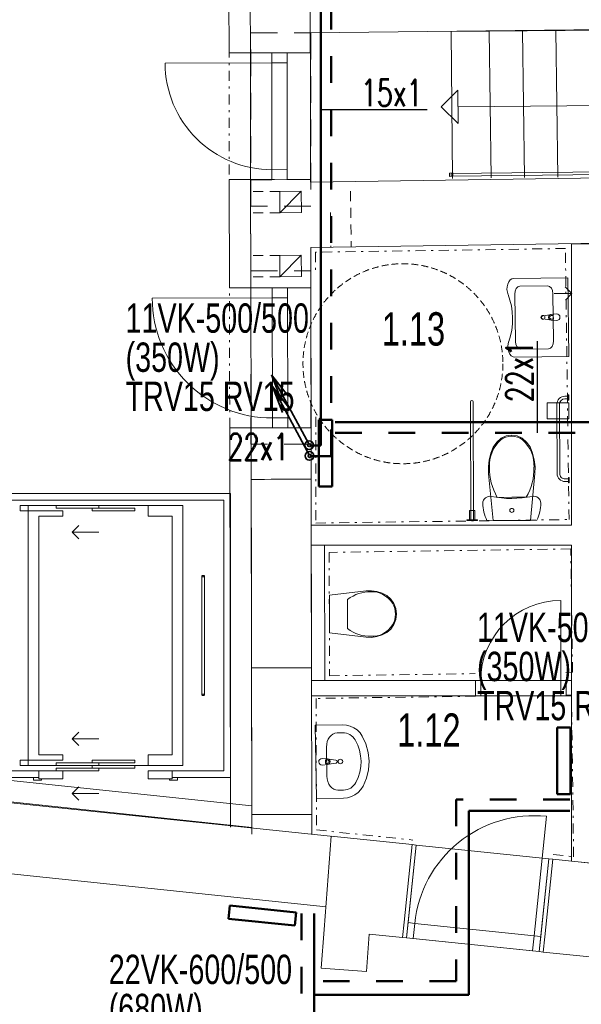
# Model space of a CAD drawing. Header units: millimetres. Extents: x 28262 to 240133, y -152087 to 56534.
# Tile 78 of 107: x 150919 to 155133, y 7695 to 15078. Entities that reach past the tile are written whole.
import ezdxf

# ---------------------------------------------------------------- set-up
doc = ezdxf.new("R2010")
doc.units = ezdxf.units.MM
doc.header["$MEASUREMENT"] = 0
for name, pattern in [('Čerchovaná S', [175, 75, -42.5, 15, -42.5]), ('Čárkovaná', [325, 200, -125]), ('čárkovaná 3', [75, 50, -25]), ('Čárkovaná M', [400, 200, -200]), ('Čárkovaná S', [125, 75, -50])]:
    doc.linetypes.add(name, pattern=pattern)
doc.layers.get('0').update_dxf_attribs({"lineweight": 9})
for name, color, linetype, lineweight in [('--písmo', 7, 'Continuous', 25), ('--TOPEN', 6, 'Continuous', 50), ('--TOPEN_POPIS', 7, 'Continuous', 25), ('--TOPEN_PR_OT', 6, 'Continuous', 50), ('--TOPEN_STUP', 5, 'Continuous', 35), ('--TOPEN_VR_OT', 5, 'Čárkovaná M', 50), ('2D prvky - obecné', 7, 'Continuous', 9), ('Konstrukce - nosné', 7, 'Continuous', 9), ('Kresby a obrázky', 7, 'Continuous', 9), ('Nové_0', 7, 'Continuous', 9), ('Nové_Interiér - nábytek', 9, 'Continuous', 9), ('Nové_Konstrukce - nosné', 7, 'Continuous', 9), ('Nové_Kresby a obrázky', 9, 'Continuous', 9), ('Nové_Otvory – Dveře', 7, 'Continuous', 9), ('Nové_VÝTAH VAR 1', 7, 'Continuous', 9), ('Výplně – Řezové', 7, 'Continuous', 9)]:
    doc.layers.add(name, color=color, linetype=linetype, lineweight=lineweight)
doc.styles.add('styl1', font='arial.ttf', dxfattribs={"width": 0.7, "height": 250})
doc.styles.add('styl5', font='arial.ttf', dxfattribs={"width": 0.7, "height": 220})
doc.styles.add('styl6', font='romans.shx', dxfattribs={"width": 0.7, "height": 200})

msp = doc.modelspace()

# ---------------------------------------------------------------- hatches: boundary and pattern name
at = {"layer": 'Výplně – Řezové', "linetype": 'Continuous'}
msp.add_hatch(color=256, dxfattribs=at).paths.add_polyline_path([(152649.5, 14831), (152649.6, 14828.4), (153099.6, 14829.3), (153099.5, 14831.9)])

# ---------------------------------------------------------------- linework, layer by layer
at = {"layer": '--TOPEN'}
for p, q in [((153179.4, 11884.8), (153179.4, 16746.7)), ((153163.7, 12078.5), (153163.7, 11578.5)), ((153163.7, 12078.5), (153263.7, 12078.5)), ((153263.7, 11578.5), (153263.7, 12078.5)), ((153286.7, 12060.7), (157119.8, 12060.7)), ((153101.4, 11884.8), (153179.4, 11884.8)), ((153163.7, 11578.5), (153263.7, 11578.5)), ((154951.6, 9769.4), (154951.6, 9269.4)), ((154951.6, 9769.4), (155051.6, 9769.4)), ((155051.6, 9269.4), (155051.6, 9769.4)), ((154951.6, 9269.4), (155051.6, 9269.4)), ((154288.2, 9144.5), (154288.2, 7765.6)), ((155047, 9144.5), (154288.2, 9144.5)), ((152495.6, 8434.8), (152485.4, 8335.3)), ((152993, 8384.1), (152495.6, 8434.8)), ((152993, 8384.1), (152982.9, 8284.6)), ((152485.4, 8335.3), (152982.9, 8284.6)), ((154288.2, 7765.6), (153128, 7765.6))]:
    msp.add_line(p, q, dxfattribs=at)
at = {"layer": '--TOPEN_POPIS'}
for p, q in [((153977, 14401.8), (153179.4, 14401.8)), ((154801.9, 12667.4), (154801.9, 11980.1))]:
    msp.add_line(p, q, dxfattribs=at)
at = {"layer": '--TOPEN_PR_OT'}
msp.add_line((153128, 8375.2), (153128, 3928.6), dxfattribs=at)
at = {"layer": '--TOPEN_STUP'}
for p, q in [((153087.3, 11898), (152808.7, 12416)), ((152808.7, 12416), (152883.1, 12220.1)), ((152808.7, 12416), (152935.7, 12251.8)), ((153093.8, 11809.6), (152815.3, 12327.5)), ((152815.3, 12327.5), (152889.7, 12131.7)), ((152815.3, 12327.5), (152942.3, 12163.4))]:
    msp.add_line(p, q, dxfattribs=at)
for centre, radius in [((153090.4, 11887.5), 33), ((153090.4, 11887.5), 11), ((153093.7, 11807.1), 33), ((153093.7, 11807.1), 11)]:
    msp.add_circle(centre, radius, dxfattribs=at)
at = {"layer": '--TOPEN_VR_OT'}
for p, q in [((153255.5, 11804), (153255.5, 16746.7)), ((153286.7, 11980.1), (157019.8, 11980.1)), ((153107, 11804), (153255.5, 11804)), ((154194.6, 9231.3), (154194.6, 7868.8)), ((155047, 9231.3), (154194.6, 9231.3)), ((153034.4, 8375.2), (153034.4, 4025.5)), ((154194.6, 7868.8), (153034.4, 7868.8))]:
    msp.add_line(p, q, dxfattribs=at)
at = {"linetype": 'Continuous'}
for p, q in [((157283.5, 13959.3), (154156.4, 13926.2)), ((154168.9, 13928.8), (154143.9, 13928.5)), ((154143.9, 13928.5), (154144.2, 13903.5)), ((154144.2, 13903.5), (154169.2, 13903.8)), ((154156.4, 13926.2), (154156.6, 13906.2)), ((154156.6, 13906.2), (157283.8, 13939.3)), ((154169.2, 13903.8), (154168.9, 13928.8))]:
    msp.add_line(p, q, dxfattribs=at)
at = {"layer": '2D prvky - obecné', "linetype": 'Continuous'}
msp.add_line((152660.1, 9066), (152660.2, 9008.4), dxfattribs=at)
at = {"layer": 'Konstrukce - nosné', "linetype": 'Continuous'}
for p, q in [((152649.6, 14828.4), (152809.6, 14828.7)), ((152809.6, 14828.7), (152924.6, 14828.9)), ((152924.6, 14828.9), (153099.6, 14829.3)), ((153099.6, 14829.3), (153099.5, 14831.9)), ((157279.9, 13921.7), (153101.3, 13859)), ((152651.3, 13878.4), (152811.3, 13878.7)), ((152651.3, 13878.4), (152652.8, 13066.2)), ((152811.3, 13878.7), (152926.3, 13878.9)), ((152926.3, 13878.9), (153101.3, 13879.3)), ((153101.3, 13859), (153101.3, 13879.3)), ((153102.2, 13369), (157287.3, 13431.8)), ((153102.8, 13067), (153102.2, 13369)), ((152652.8, 13066.2), (152812.8, 13066.5)), ((152812.8, 13066.5), (152927.8, 13066.7)), ((152927.8, 13066.7), (153102.8, 13067)), ((152655.4, 11631.3), (152755.4, 11631.5)), ((152655.4, 11631.3), (152658, 10218)), ((152755.4, 11631.5), (152805.4, 11631.6)), ((152805.4, 11631.6), (153105.4, 11632.1)), ((153108, 10218.8), (153105.4, 11632.1)), ((152658, 10218), (152998, 10218.6)), ((152998, 10218.6), (153108, 10218.8)), ((153272.2, 8953.9), (150194.5, 9274.9)), ((152660, 9118), (153000, 9118.6)), ((152660, 9118), (152660.3, 8970.1)), ((153000, 9118.6), (153110, 9118.8)), ((153110.3, 8970.9), (153110, 9118.8)), ((153255.5, 8954.8), (153202.8, 8256.5)), ((153863.9, 8891.9), (153255.5, 8954.8)), ((153863.9, 8891.9), (153803.7, 8310)), ((154918.3, 8782.8), (154858.1, 8200.9)), ((156492, 8619.9), (154918.3, 8782.8)), ((150855.3, 8673.1), (153217.3, 8426.7)), ((153803.7, 8310), (153791.9, 8195.6)), ((153202.8, 8256.5), (153180.9, 7965.2)), ((153519.9, 7939.6), (153541.2, 8221.5)), ((153541.2, 8221.5), (153791.9, 8195.6)), ((154858.1, 8200.9), (154846.2, 8086.5)), ((154846.2, 8086.5), (156325.9, 7933.4)), ((153519.9, 7939.6), (153180.9, 7965.2))]:
    msp.add_line(p, q, dxfattribs=at)
at = {"layer": 'Kresby a obrázky', "linetype": 'Continuous'}
for p, q in [((157296.1, 15018.9), (154155.8, 14988.8)), ((154456.9, 13892.9), (154440.4, 14991.5)), ((154706.9, 13895.3), (154690.4, 14993.9)), ((154956.8, 13897.7), (154940.3, 14996.3)), ((154155.8, 14988.8), (154166.3, 13888.5)), ((154082.3, 14423.9), (154206, 14550.2)), ((154206, 14550.2), (154208.5, 14300.2)), ((154082.3, 14423.9), (154208.5, 14300.2)), ((156818.1, 14451.4), (154207.2, 14425.2)), ((155062.6, 13026.2), (155011.9, 13075.5)), ((154928.4, 13024.3), (155062.6, 13026.2)), ((155062.6, 13026.2), (155013.3, 12975.5))]:
    msp.add_line(p, q, dxfattribs=at)
at = {"layer": 'Kresby a obrázky', "linetype": 'Čárkovaná S'}
for p, q in [((152871.6, 13790.1), (152651.9, 13790.1)), ((152871.6, 13629.5), (152651.9, 13629.5)), ((152871.6, 13310), (152651.9, 13310)), ((152871.6, 13149.4), (152651.9, 13149.4))]:
    msp.add_line(p, q, dxfattribs=at)
at = {"layer": 'Nové_0', "linetype": 'Čárkovaná'}
for p, q in [((152652.8, 13679.6), (152652.8, 14978.8)), ((152652.8, 14978.8), (153102.8, 14978.8)), ((153102.8, 14978.8), (153102.8, 13679.6)), ((153102.8, 13679.6), (152652.8, 13679.6)), ((152652.8, 11894.8), (152652.8, 13193.9)), ((152652.8, 13193.9), (153102.8, 13193.9)), ((153102.8, 13193.9), (153102.8, 11894.8)), ((153102.8, 11894.8), (152652.8, 11894.8))]:
    msp.add_line(p, q, dxfattribs=at)
at = {"layer": 'Nové_0', "linetype": 'čárkovaná 3'}
msp.add_circle((153794.3, 12498.5), 750, dxfattribs=at)
at = {"layer": 'Nové_Interiér - nábytek', "linetype": 'Continuous'}
for p, q in [((155031, 13143.3), (154626.1, 13137.8)), ((155039, 12553.4), (155031, 13143.3)), ((154671.9, 13079.4), (154879.9, 13082.3)), ((154638.2, 12665.9), (154633.3, 13019.9)), ((154924.9, 12669.8), (154920.1, 13023.8)), ((154843.1, 12856.8), (154895.9, 12864.2)), ((154905.4, 12867.6), (154947.3, 12872.1)), ((154922.5, 12860.4), (154907.6, 12860.2)), ((154922.9, 12833.2), (154922.5, 12860.4)), ((154896.4, 12828.7), (154843.4, 12834.6)), ((154948, 12822.2), (154905.9, 12825.6)), ((154908, 12833), (154922.9, 12833.2)), ((154634.1, 12547.9), (155039, 12553.4)), ((154886.4, 12610.3), (154678.3, 12607.5)), ((155039.3, 12265.1), (155034.3, 12265.1)), ((155034.3, 12265.1), (155034.3, 12255.1)), ((155039.4, 12225.1), (155039.3, 12265.1)), ((154301.9, 12212.9), (154304, 11327.9)), ((154324, 11328), (154321.9, 12213)), ((154876.5, 12204.3), (155039.5, 12204.7)), ((154876.8, 12084.3), (154876.5, 12204.3)), ((154949.5, 12194.9), (154950.7, 11674.5)), ((154970.7, 11674.5), (154969.5, 12194.9)), ((155034.3, 12255.1), (155009.3, 12255)), ((155009.4, 12235), (155034.4, 12235.1)), ((155034.4, 12235.1), (155034.3, 12255.1)), ((155034.4, 12235.1), (155034.4, 12225.1)), ((155034.4, 12225.1), (155039.4, 12225.1)), ((155039.5, 12204.7), (155039.8, 12084.7)), ((155039.8, 12084.7), (154876.8, 12084.3)), ((154569, 11957.3), (154610, 11963.7)), ((154610, 11963.7), (154651.1, 11957.5)), ((154472.3, 11873.4), (154497.8, 11910.7)), ((154497.8, 11910.7), (154530.7, 11939.3)), ((154530.7, 11939.3), (154569, 11957.3)), ((154651.1, 11957.5), (154689.5, 11939.7)), ((154689.5, 11939.7), (154722.6, 11911.2)), ((154722.6, 11911.2), (154748.2, 11874.1)), ((154441.1, 11776.7), (154453.3, 11826.5)), ((154453.3, 11826.5), (154472.3, 11873.4)), ((154748.2, 11874.1), (154767.4, 11827.2)), ((154767.4, 11827.2), (154779.9, 11777.5)), ((154435.7, 11725.3), (154441.1, 11776.7)), ((154779.9, 11777.5), (154785.5, 11726.2)), ((154437.4, 11673.6), (154435.7, 11725.3)), ((154470.6, 11323.3), (154437.4, 11673.6)), ((154784.1, 11674.5), (154752.5, 11324)), ((154785.5, 11726.2), (154784.1, 11674.5)), ((155035.8, 11634.7), (155010.8, 11634.6)), ((155010.9, 11614.6), (155035.9, 11614.7)), ((155040.8, 11644.7), (155035.8, 11644.7)), ((155035.8, 11644.7), (155035.8, 11634.7)), ((155035.9, 11614.7), (155035.8, 11634.7)), ((155035.9, 11614.7), (155035.9, 11604.7)), ((155035.9, 11604.7), (155040.9, 11604.7)), ((155040.9, 11604.7), (155040.8, 11644.7)), ((154393.8, 11451.6), (154395, 11463.2)), ((154394.3, 11435), (154393.8, 11451.6)), ((154395, 11463.2), (154398.8, 11474.1)), ((154398.8, 11474.1), (154404.8, 11484)), ((154404.8, 11484), (154412.9, 11492.3)), ((154412.9, 11492.3), (154422.7, 11498.7)), ((154422.7, 11498.7), (154433.6, 11502.7)), ((154433.6, 11502.7), (154445.1, 11504.3)), ((154445.1, 11504.3), (154456.6, 11503.2)), ((154456.6, 11503.2), (154494.9, 11496.6)), ((154494.9, 11496.6), (154533.5, 11491.8)), ((154611.1, 11496.7), (154502.2, 11496.4)), ((154533.5, 11491.8), (154572.3, 11489)), ((154572.3, 11489), (154611.2, 11488.1)), ((154720.1, 11497), (154611.1, 11496.7)), ((154611.2, 11488.1), (154650, 11489.1)), ((154650, 11489.1), (154688.8, 11492.2)), ((154688.8, 11492.2), (154727.4, 11497.1)), ((154727.4, 11497.1), (154765.6, 11504)), ((154765.6, 11504), (154777.2, 11505)), ((154777.2, 11505), (154788.7, 11503.5)), ((154788.7, 11503.5), (154799.6, 11499.6)), ((154799.6, 11499.6), (154809.4, 11493.3)), ((154809.4, 11493.3), (154817.5, 11485)), ((154817.5, 11485), (154823.6, 11475.1)), ((154823.6, 11475.1), (154827.4, 11464.2)), ((154827.4, 11464.2), (154828.8, 11452.7)), ((154828.8, 11452.7), (154828.3, 11436)), ((154293.9, 11397.9), (154333.9, 11398)), ((154294, 11327.9), (154293.9, 11397.9)), ((154333.9, 11398), (154334, 11328)), ((154395.8, 11418.4), (154394.3, 11435)), ((154398.3, 11401.9), (154395.8, 11418.4)), ((154401.7, 11385.6), (154398.3, 11401.9)), ((154406.1, 11369.5), (154401.7, 11385.6)), ((154821.1, 11386.6), (154816.8, 11370.5)), ((154824.5, 11402.9), (154821.1, 11386.6)), ((154826.9, 11419.4), (154824.5, 11402.9)), ((154828.3, 11436), (154826.9, 11419.4)), ((154274, 11327.9), (154354, 11328.1)), ((154274.1, 11322.9), (154274, 11327.9)), ((154354.1, 11323.1), (154274.1, 11322.9)), ((154334, 11328), (154294, 11327.9)), ((154304, 11327.9), (154324, 11328)), ((154354, 11328.1), (154354.1, 11323.1)), ((154411.4, 11353.7), (154406.1, 11369.5)), ((154417.7, 11338.3), (154411.4, 11353.7)), ((154424.8, 11323.2), (154417.7, 11338.3)), ((154798.3, 11324.1), (154424.8, 11323.2)), ((154752.5, 11324), (154470.6, 11323.3)), ((154805.4, 11339.2), (154798.3, 11324.1)), ((154811.6, 11354.7), (154805.4, 11339.2)), ((154816.8, 11370.5), (154811.6, 11354.7)), ((153242.3, 10762.3), (153517.5, 10794.7)), ((153517.5, 10794.7), (153558.1, 10796.2)), ((153558.1, 10796.2), (153598.4, 10790.7)), ((153598.4, 10790.7), (153637.5, 10778.3)), ((153242.3, 10480.3), (153242.3, 10762.3)), ((153378.2, 10621.3), (153378.2, 10730.2)), ((153637.5, 10778.3), (153674.4, 10759.3)), ((153674.4, 10759.3), (153703.6, 10733.7)), ((153703.6, 10733.7), (153726, 10700.7)), ((153726, 10700.7), (153740.1, 10662.4)), ((153740.1, 10662.4), (153745, 10621.3)), ((153378.2, 10512.4), (153378.2, 10621.3)), ((153740.1, 10580.3), (153726, 10542)), ((153745, 10621.3), (153740.1, 10580.3)), ((153703.6, 10508.9), (153674.4, 10483.3)), ((153726, 10542), (153703.6, 10508.9)), ((153517.5, 10448), (153242.3, 10480.3)), ((153558.1, 10446.4), (153517.5, 10448)), ((153598.4, 10451.9), (153558.1, 10446.4)), ((153637.5, 10464.3), (153598.4, 10451.9)), ((153674.4, 10483.3), (153637.5, 10464.3)), ((153339.9, 9790.9), (153136.3, 9787.7)), ((153136.3, 9787.7), (153144.8, 9237.8)), ((153369.9, 9788.7), (153339.9, 9790.9)), ((153399.1, 9781.2), (153369.9, 9788.7)), ((153426.4, 9768.8), (153399.1, 9781.2)), ((153451.1, 9751.8), (153426.4, 9768.8)), ((153472.2, 9730.7), (153451.1, 9751.8)), ((153300.1, 9730.5), (153340.9, 9731.1)), ((153489.3, 9706.2), (153472.2, 9730.7)), ((153516.8, 9646.9), (153489.3, 9706.2)), ((153220.9, 9622.9), (153224.3, 9405.1)), ((153534, 9583.9), (153516.8, 9646.9)), ((153229.2, 9535.1), (153187.2, 9538.5)), ((153212.3, 9527.5), (153227.2, 9527.7)), ((153212.7, 9500.3), (153212.3, 9527.5)), ((153291.8, 9526.2), (153238.8, 9532)), ((153540.5, 9518.9), (153534, 9583.9)), ((153188, 9488.5), (153229.9, 9493.1)), ((153227.6, 9500.5), (153212.7, 9500.3)), ((153239.3, 9496.5), (153292.2, 9504)), ((153520.7, 9390.3), (153536, 9453.8)), ((153536, 9453.8), (153540.5, 9518.9)), ((153495.1, 9330.1), (153520.7, 9390.3)), ((153458.3, 9283.4), (153478.8, 9305.1)), ((153478.8, 9305.1), (153495.1, 9330.1)), ((153144.8, 9237.8), (153348.4, 9240.9)), ((153306.8, 9300.1), (153347.5, 9300.7)), ((153348.4, 9240.9), (153378.3, 9244)), ((153378.3, 9244), (153407.2, 9252.4)), ((153407.2, 9252.4), (153434.2, 9265.6)), ((153434.2, 9265.6), (153458.3, 9283.4))]:
    msp.add_line(p, q, dxfattribs=at)
for centre, radius in [((154844.9, 12845.8), 15), ((153324.7, 9515.6), 17.5)]:
    msp.add_circle(centre, radius, dxfattribs=at)
for centre, radius, start, end in [((154844.6, 12845.7), 11.2, 97.9189, 263.64105), ((154907.6, 12846.6), 21.1, 123.551, 238.00895), ((154907.8, 12846.6), 13.6, 90.77998, 270.77998), ((154907.6, 12846.6), 21.1, 95.94959, 123.551), ((154947.6, 12847.2), 25, 270.77998, 90.77998), ((154907.6, 12846.6), 21.1, 238.00895, 265.61037), ((154311.9, 12213), 10, 0.13608, 180.13608), ((155009.5, 12195), 60, 90.13608, 180.13608), ((155009.5, 12195), 40, 90.13608, 180.13608), ((155010.7, 11674.6), 60, 180.13608, 270.13608), ((155010.7, 11674.6), 40, 180.13608, 270.13608), ((153187.6, 9513.5), 25, 90.88302, 270.88302), ((153227.4, 9514.1), 13.6, 270.88302, 90.88302), ((153227.7, 9514.1), 21.1, 58.112, 85.71342), ((153227.7, 9514.1), 21.1, 303.65405, 58.112), ((153290.6, 9515.1), 11.2, 278.02195, 83.7441), ((153227.7, 9514.1), 21.1, 276.05263, 303.65405)]:
    msp.add_arc(centre, radius, start, end, dxfattribs=at)
for centre, major_axis, ratio, start_param, end_param in [((154627.2, 13059.5), (-1.1, 78.3), 0.667095, 0, 2.147669), ((154673.6, 13019.1), (-0.8, 60.3), 0.667095, 0.021486, 1.549311), ((154879.9, 13022), (-0.8, 60.3), 0.667095, 4.733875, 6.2617), ((154382.5, 12839.5), (-4.8, 351.6), 0.667095, 4.18494, 5.236377), ((154633.1, 12626.1), (-1.1, 78.3), 0.667095, 0.993924, 3.141593), ((154678.4, 12667.8), (-0.8, 60.3), 0.667095, 1.592282, 3.120107), ((154884.7, 12670.6), (-0.8, 60.3), 0.667095, 3.163078, 4.690903), ((154700, 11736.2), (-0.6, 257.1), 0.999377, 0.725939, 1.626528), ((154611.2, 11816.4), (-0.3, 138.6), 0.999377, 0.005861, 0.632505), ((154609.6, 11816.4), (-0.3, 138.6), 0.999377, 5.650681, 6.277324), ((154521.1, 11735.8), (-0.6, 257.1), 0.999377, 4.656662, 5.55725), ((154868.7, 11712.2), (-1, 425.5), 0.999377, 1.547181, 2.100201), ((154352.5, 11711), (-1, 425.5), 0.999377, 4.182987, 4.736007), ((153547, 10363.2), (0, 425.3), 0.786027, 6.259569, 6.81259), ((153566.1, 10531.8), (0, 256.9), 0.786027, 5.438328, 6.338917), ((153629.3, 10620.5), (0, 138.5), 0.786027, 4.71825, 5.344893), ((153629.3, 10622.1), (0, 138.5), 0.786027, 4.079884, 4.706528), ((153547, 10879.4), (0, 425.3), 0.786027, 2.61219, 3.165211), ((153566.1, 10710.8), (0, 256.9), 0.786027, 3.085865, 3.986454), ((153301.8, 9624.1), (-1.6, 106.4), 0.759899, 0, 1.570796), ((153342.5, 9624.8), (107.7, 1.7), 0.986413, 0.496975, 1.570796), ((153140.6, 9512.8), (339.4, 5.2), 0.986413, 5.78621, 6.78016), ((153305.1, 9406.5), (-1.6, 106.4), 0.759899, 1.570796, 3.141593), ((153345.9, 9407), (107.7, 1.7), 0.986413, 4.712389, 5.78621)]:
    msp.add_ellipse(centre, major_axis=major_axis, ratio=ratio, start_param=start_param, end_param=end_param, dxfattribs=at)
msp.add_ellipse((154611.4, 11398.6), major_axis=(15, 0), ratio=0.999724, dxfattribs=at)
at = {"layer": 'Nové_Konstrukce - nosné', "linetype": 'Continuous'}
for p, q in [((152488.8, 15367.7), (152489.8, 14830.1)), ((152648.6, 15366.1), (152649.5, 14831)), ((152649.8, 14830.4), (152648.8, 15368)), ((153099.5, 14831.9), (153098.6, 15366.9)), ((153098.2, 15094.9), (153099.5, 14980)), ((153099.5, 14980), (157284.5, 15027.8)), ((152829.8, 14830.7), (152489.8, 14830.1)), ((152829.8, 14830.7), (152649.8, 14830.4)), ((152831.4, 13880.7), (152491.4, 13880.1)), ((152491.4, 13880.1), (152492.9, 13067.8)), ((152831.4, 13880.7), (152651.4, 13880.4)), ((152652.9, 13068.1), (152651.4, 13880.4)), ((155060.1, 13397.9), (155060.1, 11288.2)), ((155210.1, 13397.9), (155060.1, 13397.9)), ((152832.9, 13068.4), (152492.9, 13067.8)), ((152832.9, 13068.4), (152652.9, 13068.1)), ((152834.7, 12018.4), (152494.7, 12017.8)), ((152494.7, 12017.8), (152500, 9023.6)), ((152834.7, 12018.4), (152654.7, 12018.1)), ((152660, 9023.9), (152654.7, 12018.1)), ((152654.7, 12016.2), (153104.7, 12017)), ((152654.7, 12016.2), (152655.4, 11631.3)), ((153105.4, 11632.1), (153104.7, 12017)), ((155060.1, 11288.2), (153106.1, 11288.2)), ((153106.1, 11288.2), (153106.1, 11138.2)), ((153106.1, 11138.2), (155060.1, 11138.2)), ((153106.1, 11138.2), (153108.2, 10123.1)), ((153208.2, 10123.3), (153206.1, 11138.4)), ((155060.1, 11138.2), (155060.1, 8768.1)), ((152658, 10218), (152660, 9118)), ((153110, 9118.8), (153108, 10218.8)), ((154337.8, 10123.1), (153108.2, 10123.1)), ((153108.2, 10123.1), (153108.4, 10008.1)), ((154337.8, 10008.1), (154337.8, 10123.1)), ((155017.8, 10008.1), (155017.8, 10123.1)), ((155060.1, 10123.1), (155017.8, 10123.1)), ((155060.1, 10008.1), (155060.1, 10123.1)), ((153108.4, 10008.1), (154337.8, 10008.1)), ((155017.8, 10008.1), (155060.1, 10008.1)), ((152659.9, 9182.8), (150199.9, 9441.8)), ((150182.4, 9282.8), (152660.2, 9021.8)), ((153893.8, 8888.8), (153821.7, 8192.5)), ((153893.8, 8888.8), (153863.9, 8891.9)), ((154816.4, 8089.6), (154888.5, 8785.9)), ((154918.3, 8782.8), (154888.5, 8785.9)), ((155060.1, 8768.1), (155210.1, 8752.6)), ((153791.9, 8195.6), (153821.7, 8192.5)), ((154816.4, 8089.6), (154846.2, 8086.5))]:
    msp.add_line(p, q, dxfattribs=at)
at = {"layer": 'Nové_Kresby a obrázky', "linetype": 'Čerchovaná S'}
for p, q in [((152491.4, 13918.7), (152489.8, 14830.8)), ((155013, 13362.6), (153137.3, 13334.5)), ((153137.3, 13334.5), (153137.6, 13190.1)), ((155040.7, 11329.5), (155013, 13362.6)), ((152494.7, 12017.8), (152492.9, 13067.8)), ((153139.6, 12100.6), (153141, 11303.6)), ((153141, 11303.6), (155040.7, 11329.5)), ((155053.7, 11109.6), (153241.4, 11083.8)), ((153241.4, 11083.8), (153243.1, 10158.8)), ((155066.3, 10184.7), (155053.7, 11109.6)), ((153243.1, 10158.8), (154337.2, 10174.8)), ((155017.2, 10184.1), (155066.3, 10184.7)), ((154339.5, 10004.8), (153143.4, 9988.6)), ((153143.4, 9988.6), (153145.2, 9002.4)), ((155058.6, 10014.6), (155019.5, 10014.1)), ((155075.1, 8801.7), (155058.6, 10014.6)), ((153145.2, 9002.4), (153867.6, 8926.7)), ((154921.9, 8817.6), (155075.1, 8801.7))]:
    msp.add_line(p, q, dxfattribs=at)
at = {"layer": 'Nové_Kresby a obrázky', "linetype": 'Čárkovaná S'}
for p, q in [((153400.6, 13792), (153406.9, 13373.5)), ((153250.5, 13632.8), (153254.4, 13373.5))]:
    msp.add_line(p, q, dxfattribs=at)
at = {"layer": 'Nové_Otvory – Dveře', "linetype": 'Continuous'}
for p, q in [((152829.8, 14830.7), (152489.8, 14830.1)), ((152649.6, 14828.4), (152809.6, 14828.7)), ((152651.3, 13878.4), (152649.6, 14828.4)), ((152829.8, 14830.7), (152649.8, 14830.4)), ((152924.6, 14828.9), (152809.6, 14828.7)), ((152809.6, 14828.7), (152924.6, 14828.9)), ((152809.6, 14828.7), (152924.6, 14828.9)), ((152809.6, 14828.7), (152809.7, 14753.7)), ((152924.6, 14828.9), (153099.6, 14829.3)), ((152924.7, 14753.9), (152924.6, 14828.9)), ((153101.3, 13879.3), (153099.6, 14829.3)), ((152809.7, 14753.7), (152009.7, 14752.3)), ((152809.7, 14753.7), (152924.7, 14753.9)), ((152811.2, 13953.7), (152809.7, 14753.7)), ((152924.7, 14753.9), (152926.2, 13953.9)), ((152926.2, 13953.9), (152811.2, 13953.7)), ((152811.2, 13953.7), (152811.3, 13878.7)), ((152926.3, 13878.9), (152926.2, 13953.9)), ((152831.4, 13880.7), (152491.4, 13880.1)), ((152651.3, 13878.4), (152811.3, 13878.7)), ((152831.4, 13880.7), (152651.4, 13880.4)), ((152811.3, 13878.7), (152926.3, 13878.9)), ((152811.3, 13878.7), (152926.3, 13878.9)), ((152811.3, 13878.7), (152926.3, 13878.9)), ((152926.3, 13878.9), (153101.3, 13879.3)), ((152832.9, 13068.4), (152492.9, 13067.8)), ((152652.8, 13066.2), (152812.8, 13066.5)), ((152654.7, 12016.2), (152652.8, 13066.2)), ((152832.9, 13068.4), (152652.9, 13068.1)), ((152927.8, 13066.7), (152812.8, 13066.5)), ((152812.8, 13066.5), (152927.8, 13066.7)), ((152812.8, 13066.5), (152927.8, 13066.7)), ((152812.8, 13066.5), (152812.9, 12991.5)), ((152927.8, 13066.7), (153102.8, 13067)), ((152927.9, 12991.7), (152927.8, 13066.7)), ((153104.7, 12017), (153102.8, 13067)), ((152812.9, 12991.5), (151912.9, 12989.8)), ((152812.9, 12991.5), (152927.9, 12991.7)), ((152814.6, 12091.5), (152812.9, 12991.5)), ((152927.9, 12991.7), (152929.6, 12091.7)), ((152929.6, 12091.7), (152814.6, 12091.5)), ((152814.6, 12091.5), (152814.7, 12016.5)), ((152929.7, 12016.7), (152929.6, 12091.7)), ((152834.7, 12018.4), (152494.7, 12017.8)), ((152834.7, 12018.4), (152654.7, 12018.1)), ((152654.7, 12016.2), (152814.7, 12016.5)), ((152814.7, 12016.5), (152929.7, 12016.7)), ((152814.7, 12016.5), (152929.7, 12016.7)), ((152814.7, 12016.5), (152929.7, 12016.7)), ((152929.7, 12016.7), (153104.7, 12017)), ((154977.8, 10123.1), (154977.8, 10723.1)), ((154337.8, 10123.1), (155017.8, 10123.1)), ((154377.8, 10123.1), (154337.8, 10123.1)), ((154337.8, 10123.1), (154337.8, 10008.1)), ((154337.8, 10008.1), (154337.8, 10123.1)), ((154337.8, 10008.1), (154337.8, 10123.1)), ((154377.8, 10008.1), (154377.8, 10123.1)), ((155017.8, 10123.1), (154977.8, 10123.1)), ((154977.8, 10123.1), (154977.8, 10008.1)), ((155017.8, 10008.1), (155017.8, 10123.1)), ((155017.8, 10008.1), (155017.8, 10123.1)), ((155017.8, 10008.1), (155017.8, 10123.1)), ((154337.8, 10008.1), (155017.8, 10008.1)), ((154337.8, 10008.1), (154377.8, 10008.1)), ((154977.8, 10008.1), (155017.8, 10008.1)), ((154778.5, 8209.1), (154871.1, 9104.3)), ((153893.8, 8888.8), (153833.6, 8306.9)), ((153893.8, 8888.8), (154888.5, 8785.9)), ((154888.5, 8785.9), (154828.2, 8204)), ((153833.6, 8306.9), (153821.7, 8192.5)), ((153833.6, 8306.9), (153821.7, 8192.5)), ((153833.6, 8306.9), (153821.7, 8192.5)), ((153883.3, 8301.7), (153833.6, 8306.9)), ((153871.5, 8187.4), (153883.3, 8301.7)), ((153883.3, 8301.7), (154778.5, 8209.1)), ((154778.5, 8209.1), (154766.7, 8094.7)), ((154828.2, 8204), (154778.5, 8209.1)), ((154816.4, 8089.6), (154828.2, 8204)), ((154828.2, 8204), (154816.4, 8089.6)), ((154828.2, 8204), (154816.4, 8089.6)), ((153821.7, 8192.5), (154816.4, 8089.6)), ((153821.7, 8192.5), (153871.5, 8187.4)), ((154766.7, 8094.7), (153871.5, 8187.4)), ((154766.7, 8094.7), (154816.4, 8089.6))]:
    msp.add_line(p, q, dxfattribs=at)
for centre, radius, start, end in [((152809.7, 14753.7), 800, 180.105, 270.105), ((152812.9, 12991.5), 900, 180.105, 270.105), ((154977.8, 10123.1), 600, 90, 180), ((154778.5, 8209.1), 900, 84.09208, 174.09208)]:
    msp.add_arc(centre, radius, start, end, dxfattribs=at)
at = {"layer": 'Nové_VÝTAH VAR 1', "linetype": 'Continuous'}
for p, q in [((152499.4, 11526.5), (150788.4, 11526.5)), ((152499.4, 9396.5), (152499.4, 11526.5)), ((150838.4, 11476.5), (152449.4, 11476.5)), ((152449.4, 11476.5), (152449.4, 9446.5)), ((150982.1, 11436.5), (150922.1, 11436.5)), ((150922.1, 11436.5), (150922.1, 11396.5)), ((151242.1, 11436.5), (150922.1, 11436.5)), ((150922.1, 11396.5), (151242.1, 11396.5)), ((152142.1, 11436.5), (150982.1, 11436.5)), ((150982.1, 11436.5), (150982.1, 9486.5)), ((150982.1, 9486.5), (150982.1, 11436.5)), ((151192.1, 11436.5), (151512.1, 11436.5)), ((151192.1, 11416.5), (151192.1, 11436.5)), ((151512.1, 11416.5), (151192.1, 11416.5)), ((151242.1, 11436.5), (151882.1, 11436.5)), ((151242.1, 11396.5), (151242.1, 11356.5)), ((151462.1, 11416.5), (151782.1, 11416.5)), ((151462.1, 11396.5), (151462.1, 11416.5)), ((151782.1, 11396.5), (151462.1, 11396.5)), ((151512.1, 11436.5), (151512.1, 11416.5)), ((151782.1, 11416.5), (151782.1, 11396.5)), ((151882.1, 11356.5), (151882.1, 11436.5)), ((151882.1, 11436.5), (152142.1, 11436.5)), ((152142.1, 9486.5), (152142.1, 11436.5)), ((152142.1, 9486.5), (152142.1, 11436.5)), ((151242.1, 11356.5), (151062.1, 11356.5)), ((151062.1, 11356.5), (151062.1, 9566.5)), ((152062.1, 11356.5), (151882.1, 11356.5)), ((152062.1, 11356.5), (152062.1, 9566.5)), ((151312.1, 11236.5), (151362.1, 11286.5)), ((151512.1, 11236.5), (151312.1, 11236.5)), ((151312.1, 11236.5), (151362.1, 11186.5)), ((152285.7, 10911.5), (152305.7, 10911.5)), ((152285.7, 10908.2), (152285.7, 10014.8)), ((152285.7, 10901.5), (152305.7, 10901.5)), ((152295.7, 10911.5), (152295.7, 10904.8)), ((152305.7, 10908.2), (152305.7, 10014.8)), ((152285.7, 10021.5), (152305.7, 10021.5)), ((152285.7, 10011.5), (152305.7, 10011.5)), ((152295.7, 10011.5), (152295.7, 10018.2)), ((151312.1, 9686.5), (151362.1, 9736.5)), ((151512.1, 9686.5), (151312.1, 9686.5)), ((151312.1, 9686.5), (151362.1, 9636.5)), ((150922.1, 9486.5), (150922.1, 9526.5)), ((150922.1, 9526.5), (151242.1, 9526.5)), ((151242.1, 9566.5), (151062.1, 9566.5)), ((151242.1, 9526.5), (151242.1, 9566.5)), ((151782.1, 9526.5), (151462.1, 9526.5)), ((151462.1, 9526.5), (151462.1, 9506.5)), ((151782.1, 9506.5), (151782.1, 9526.5)), ((152062.1, 9566.5), (151882.1, 9566.5)), ((151882.1, 9566.5), (151882.1, 9486.5)), ((150982.1, 9486.5), (150922.1, 9486.5)), ((151242.1, 9486.5), (150922.1, 9486.5)), ((150982.1, 9486.5), (152142.1, 9486.5)), ((151512.1, 9506.5), (151192.1, 9506.5)), ((151192.1, 9506.5), (151192.1, 9486.5)), ((151192.1, 9486.5), (151512.1, 9486.5)), ((151512.1, 9466.5), (151192.1, 9466.5)), ((151192.1, 9466.5), (151192.1, 9446.5)), ((151242.1, 9486.5), (151882.1, 9486.5)), ((151462.1, 9506.5), (151782.1, 9506.5)), ((151782.1, 9486.5), (151462.1, 9486.5)), ((151462.1, 9486.5), (151462.1, 9466.5)), ((151462.1, 9466.5), (151782.1, 9466.5)), ((151512.1, 9486.5), (151512.1, 9506.5)), ((151512.1, 9446.5), (151512.1, 9466.5)), ((151782.1, 9466.5), (151782.1, 9486.5)), ((151882.1, 9486.5), (152142.1, 9486.5)), ((150788.4, 9396.5), (151062.1, 9396.5)), ((151062.1, 9446.5), (150838.4, 9446.5)), ((151062.1, 9396.5), (151022.1, 9396.5)), ((151022.1, 9396.5), (151022.1, 9376.5)), ((151062.1, 9446.5), (151062.1, 9386.5)), ((151242.1, 9446.5), (151062.1, 9446.5)), ((151062.1, 9396.5), (151062.1, 9446.5)), ((151062.1, 9386.5), (151062.1, 9396.5)), ((151062.1, 9386.5), (151242.1, 9386.5)), ((151082.1, 9386.5), (151062.1, 9386.5)), ((151082.1, 9376.5), (151082.1, 9386.5)), ((151192.1, 9446.5), (151512.1, 9446.5)), ((151242.1, 9386.5), (151242.1, 9446.5)), ((152062.1, 9446.5), (151882.1, 9446.5)), ((151882.1, 9446.5), (151882.1, 9386.5)), ((151882.1, 9386.5), (152062.1, 9386.5)), ((152042.1, 9376.5), (152042.1, 9386.5)), ((152042.1, 9386.5), (152062.1, 9386.5)), ((152062.1, 9386.5), (152062.1, 9446.5)), ((152449.4, 9446.5), (152062.1, 9446.5)), ((152062.1, 9446.5), (152062.1, 9396.5)), ((152062.1, 9386.5), (152062.1, 9396.5)), ((152062.1, 9396.5), (152102.1, 9396.5)), ((152062.1, 9396.5), (152499.4, 9396.5)), ((152102.1, 9396.5), (152102.1, 9376.5)), ((151022.1, 9376.5), (151082.1, 9376.5)), ((151312.1, 9276.5), (151362.1, 9326.5)), ((152102.1, 9376.5), (152042.1, 9376.5)), ((151512.1, 9276.5), (151312.1, 9276.5)), ((151312.1, 9276.5), (151362.1, 9226.5))]:
    msp.add_line(p, q, dxfattribs=at)
at = {"layer": 'Výplně – Řezové', "linetype": 'Continuous'}
for p, q in [((152871.6, 13790.1), (153030.8, 13792)), ((153030.8, 13792), (152871.6, 13629.5)), ((153030.8, 13792), (152871.6, 13629.5)), ((152871.6, 13629.5), (152871.6, 13790.1)), ((153032.1, 13632.8), (153030.8, 13792)), ((152871.6, 13629.5), (153032.1, 13632.8)), ((152871.6, 13310), (153030.8, 13311.9)), ((153030.8, 13311.9), (152871.6, 13149.4)), ((153030.8, 13311.9), (152871.6, 13149.4)), ((152871.6, 13149.4), (152871.6, 13310)), ((153032.1, 13152.7), (153030.8, 13311.9)), ((152871.6, 13149.4), (153032.1, 13152.7))]:
    msp.add_line(p, q, dxfattribs=at)

# ---------------------------------------------------------------- texts
at = {"layer": '--písmo', "style": 'styl1', "width": 0.7}
for s, p in [('1.13', (153635.1, 12634.6)), ('1.12', (153751, 9626))]:
    msp.add_text(s, height=250, dxfattribs=at).set_placement(p)
at = {"layer": '--TOPEN_POPIS', "width": 0.7}
for s, height, style, p in [('15x1', 200, 'styl6', (153478.7, 14430.5)), ('11VK-500/500', 220, 'styl5', (151713.6, 12730.9)), ('(350W)', 220, 'styl5', (151713.6, 12437.5)), ('TRV15 RV15', 220, 'styl5', (151713.6, 12144.1)), ('22x1', 200, 'styl6', (152478.6, 11774.8)), ('11VK-500/500', 220, 'styl5', (154350, 10411.7)), ('(350W)', 220, 'styl5', (154350, 10118.3)), ('TRV15 RV15', 220, 'styl5', (154350, 9824.9)), ('22VK-600/500', 220, 'styl5', (151587.1, 7846.6)), ('(680W)', 220, 'styl5', (151587.1, 7553.2))]:
    msp.add_text(s, height=height, dxfattribs=dict(at, style=style)).set_placement(p)
at = {"layer": '--TOPEN_POPIS', "style": 'styl6', "width": 0.7}
msp.add_text('22x1', height=200, rotation=90, dxfattribs=at).set_placement((154769.3, 12209.2))

doc.saveas('drawing.dxf')
